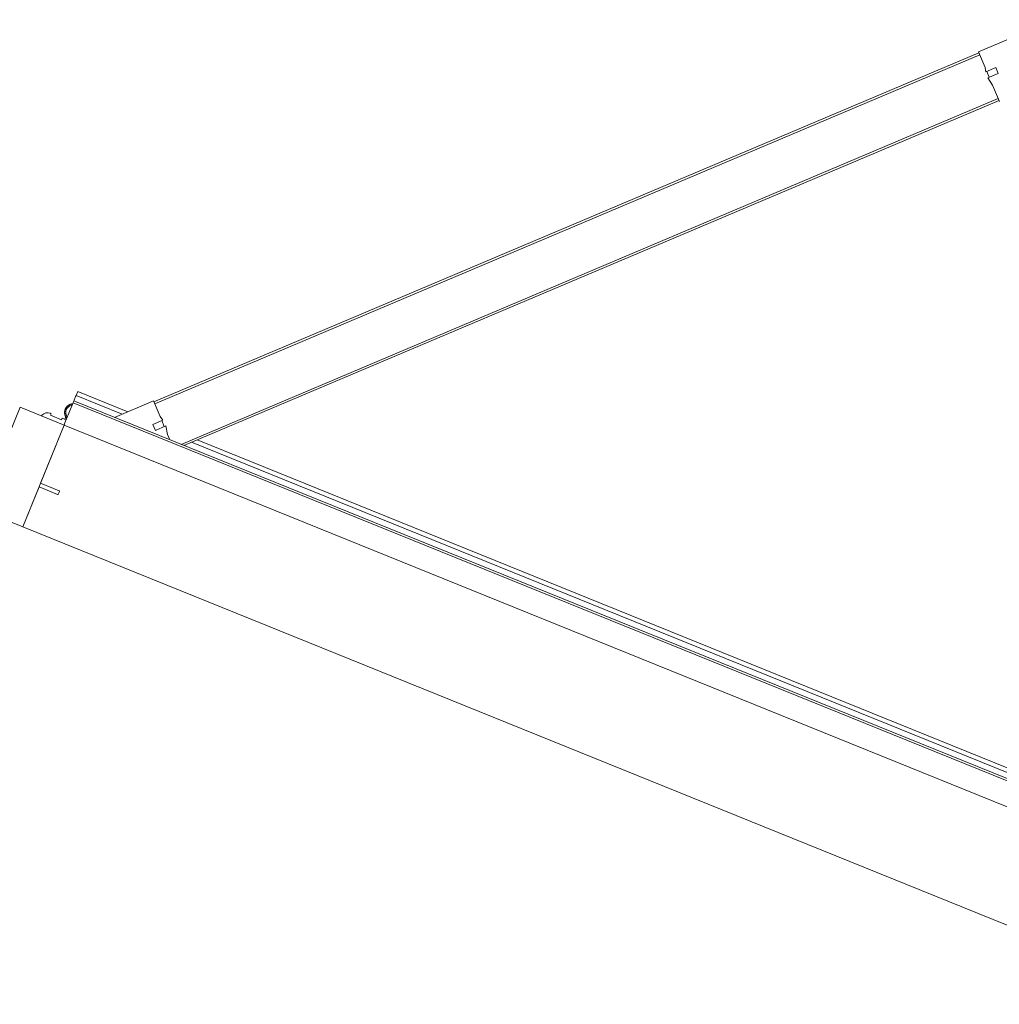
# Model space of a CAD drawing. Header units: inches. Extents: x 424 to 2043, y -237 to 445.
# Tile 53 of 256: x 640.215 to 641.121, y -118.515 to -117.603. Entities that reach past the tile are written whole.
import ezdxf

# ---------------------------------------------------------------- set-up
doc = ezdxf.new("R2010")
doc.units = ezdxf.units.IN
doc.header["$MEASUREMENT"] = 0
doc.layers.add('A-DOOR', color=31, linetype='Continuous', lineweight=9)

# ---------------------------------------------------------------- blocks, each defined once
blk = doc.blocks.new('5-panel_Bi-fold_external_door_10806 - Type 1-225860-همکف')
at = {"layer": 'A-DOOR'}
for p, q in [((-1.62266, 0.74343), (-1.6764, 0.68969)), ((-1.67569, 0.68899), (-2.26202, 0.10265)), ((-1.67427, 0.68757), (-2.26061, 0.10124)), ((-1.6764, 0.68969), (-1.66524, 0.67854)), ((-1.67569, 0.68899), (-1.67427, 0.68757)), ((-1.66524, 0.67854), (-1.66318, 0.67497)), ((-1.66318, 0.67497), (-1.65606, 0.6821)), ((-1.66243, 0.67573), (-1.65819, 0.67148)), ((-1.65182, 0.67785), (-1.65918, 0.6705)), ((-1.65606, 0.6821), (-1.65182, 0.67785)), ((-1.65918, 0.6705), (-1.65259, 0.66589)), ((-1.65259, 0.66589), (-1.64104, 0.65434)), ((-1.64316, 0.65646), (-2.22393, 0.0757)), ((-1.64316, 0.65646), (-1.64175, 0.65504)), ((-1.64175, 0.65504), (-2.2211, 0.07569)), ((-2.26273, 0.10336), (-2.29039, 0.0757)), ((-2.25157, 0.09221), (-2.26273, 0.10336)), ((-2.26061, 0.10124), (-2.26202, 0.10265)), ((-2.24801, 0.09015), (-2.25157, 0.09221)), ((-2.28099, 0.0851), (-2.331, 0.0851)), ((-2.331, 0.0811), (-2.331, 0.0851)), ((-2.25513, 0.08303), (-2.24801, 0.09015)), ((-2.25089, 0.07878), (-2.25513, 0.08303)), ((-2.24353, 0.08614), (-2.25089, 0.07878)), ((-2.24452, 0.08515), (-2.24877, 0.08939)), ((-2.23892, 0.07956), (-2.24353, 0.08614)), ((-0.93998, 0.0851), (-2.21169, 0.0851)), ((-2.331, 0.0811), (-2.28499, 0.0811)), ((-2.331, 0.0801), (-2.331, 0.0811)), ((-2.331, 0.07546), (-2.331, 0.0801)), ((2.581, 0.0759), (-2.331, 0.0759)), ((-2.331, 0.07546), (-2.331, 0.0759)), ((-2.331, 0.07429), (-2.331, 0.07546)), ((-2.331, 0.0737), (-2.331, 0.07429)), ((2.581, 0.0737), (-2.331, 0.0737)), ((-2.331, 0.06925), (-2.331, 0.0737)), ((-2.23506, 0.0757), (-2.23892, 0.07956)), ((-2.21569, 0.0811), (-0.93598, 0.0811)), ((-2.331, 0.05382), (-2.331, 0.06925)), ((-2.34605, 0.0569), (-2.3469, 0.0569)), ((-2.34605, 0.0569), (-2.3469, 0.0569)), ((-2.34605, 0.0553), (-2.34605, 0.0569)), ((-2.34605, 0.0553), (-2.34605, 0.0569)), ((-2.33495, 0.0553), (-2.34605, 0.0553)), ((-2.331, 0.0569), (-2.33495, 0.0569)), ((-2.33495, 0.0569), (-2.33495, 0.0553)), ((-2.3325, 0.0594), (-2.3325, 0.0569)), ((-2.3325, 0.0594), (-2.3325, 0.0569)), ((-2.3325, 0.0594), (-2.3325, 0.0569)), ((-2.3325, 0.0594), (-2.3325, 0.0569)), ((-2.331, 0.0516), (-2.375, 0.0516)), ((-2.375, 0.0516), (-2.375, -0.05)), ((-2.331, 0.0516), (-2.331, 0.05382)), ((-2.331, -0.05), (-2.331, 0.0516)), ((-2.331, 0.0516), (2.581, 0.0516)), ((-2.331, -0.0065), (-2.331, 0.0516)), ((-2.3125, -0.0065), (-2.331, -0.0065)), ((-2.312, -0.0097), (-2.312, -0.007)), ((-2.331, -0.05), (-2.331, -0.0102)), ((-2.331, -0.0102), (-2.3125, -0.0102)), ((-2.375, -0.05), (-2.331, -0.05)), ((-2.331, -0.05), (2.581, -0.05))]:
    blk.add_line(p, q, dxfattribs=at)
at = {"layer": 'A-DOOR', "flags": 128}
blk.add_lwpolyline([(-2.33119, 0.0727), (-2.33148, 0.07254), (-2.33175, 0.07238), (-2.33202, 0.0722), (-2.33228, 0.07202), (-2.33253, 0.07182), (-2.33278, 0.07161), (-2.33301, 0.0714), (-2.33324, 0.07117), (-2.33346, 0.07094), (-2.33367, 0.0707), (-2.33386, 0.07045), (-2.33405, 0.07019), (-2.33423, 0.06992), (-2.3344, 0.06965), (-2.33456, 0.06937), (-2.3347, 0.06909), (-2.33483, 0.06879), (-2.33496, 0.0685), (-2.33507, 0.0682), (-2.33516, 0.06789), (-2.33525, 0.06759), (-2.33532, 0.06727), (-2.33538, 0.06696), (-2.33543, 0.06664), (-2.33547, 0.06633), (-2.33549, 0.06601), (-2.3355, 0.06569), (-2.3355, 0.06537), (-2.33548, 0.06505), (-2.33545, 0.06473), (-2.33541, 0.06441), (-2.33536, 0.0641), (-2.33529, 0.06378), (-2.33521, 0.06347), (-2.33512, 0.06317), (-2.33502, 0.06286), (-2.3349, 0.06256), (-2.33477, 0.06227), (-2.33464, 0.06198), (-2.33449, 0.0617), (-2.33432, 0.06142), (-2.33415, 0.06115), (-2.33397, 0.06089), (-2.33377, 0.06064), (-2.33357, 0.06039), (-2.33336, 0.06015), (-2.33314, 0.05992), (-2.3329, 0.0597), (-2.33266, 0.05949), (-2.33241, 0.05929), (-2.33216, 0.0591), (-2.33189, 0.05892), (-2.33162, 0.05874), (-2.33135, 0.05859), (-2.33106, 0.05844)], dxfattribs=at)
blk.add_lwpolyline([(-2.33119, 0.0727), (-2.33148, 0.07254), (-2.33175, 0.07238), (-2.33202, 0.0722), (-2.33228, 0.07202), (-2.33253, 0.07182), (-2.33278, 0.07161), (-2.33301, 0.0714), (-2.33324, 0.07117), (-2.33346, 0.07094), (-2.33367, 0.0707), (-2.33386, 0.07045), (-2.33405, 0.07019), (-2.33423, 0.06992), (-2.3344, 0.06965), (-2.33456, 0.06937), (-2.3347, 0.06909), (-2.33483, 0.06879), (-2.33496, 0.0685), (-2.33507, 0.0682), (-2.33516, 0.06789), (-2.33525, 0.06759), (-2.33532, 0.06727), (-2.33538, 0.06696), (-2.33543, 0.06664), (-2.33547, 0.06633), (-2.33549, 0.06601), (-2.3355, 0.06569), (-2.3355, 0.06537), (-2.33548, 0.06505), (-2.33545, 0.06473), (-2.33541, 0.06441), (-2.33536, 0.0641), (-2.33529, 0.06378), (-2.33521, 0.06347), (-2.33512, 0.06317), (-2.33502, 0.06286), (-2.3349, 0.06256), (-2.33477, 0.06227), (-2.33464, 0.06198), (-2.33449, 0.0617), (-2.33432, 0.06142), (-2.33415, 0.06115), (-2.33397, 0.06089), (-2.33377, 0.06064), (-2.33357, 0.06039), (-2.33336, 0.06015), (-2.33314, 0.05992), (-2.3329, 0.0597), (-2.33266, 0.05949), (-2.33241, 0.05929), (-2.33216, 0.0591), (-2.33189, 0.05892), (-2.33162, 0.05874), (-2.33135, 0.05859), (-2.33106, 0.05844)], dxfattribs=at)
blk.add_lwpolyline([(-2.33119, 0.0727), (-2.33148, 0.07254), (-2.33175, 0.07238), (-2.33202, 0.0722), (-2.33228, 0.07202), (-2.33253, 0.07182), (-2.33278, 0.07161), (-2.33301, 0.0714), (-2.33324, 0.07117), (-2.33346, 0.07094), (-2.33367, 0.0707), (-2.33386, 0.07045), (-2.33405, 0.07019), (-2.33423, 0.06992), (-2.3344, 0.06965), (-2.33456, 0.06937), (-2.3347, 0.06909), (-2.33483, 0.06879), (-2.33496, 0.0685), (-2.33507, 0.0682), (-2.33516, 0.06789), (-2.33525, 0.06759), (-2.33532, 0.06727), (-2.33538, 0.06696), (-2.33543, 0.06664), (-2.33547, 0.06633), (-2.33549, 0.06601), (-2.3355, 0.06569), (-2.3355, 0.06537), (-2.33548, 0.06505), (-2.33545, 0.06473), (-2.33541, 0.06441), (-2.33536, 0.0641), (-2.33529, 0.06378), (-2.33521, 0.06347), (-2.33512, 0.06317), (-2.33502, 0.06286), (-2.3349, 0.06256), (-2.33477, 0.06227), (-2.33464, 0.06198), (-2.33449, 0.0617), (-2.33432, 0.06142), (-2.33415, 0.06115), (-2.33397, 0.06089), (-2.33377, 0.06064), (-2.33357, 0.06039), (-2.33336, 0.06015), (-2.33314, 0.05992), (-2.3329, 0.0597), (-2.33266, 0.05949), (-2.33241, 0.05929), (-2.33216, 0.0591), (-2.33189, 0.05892), (-2.33162, 0.05874), (-2.33135, 0.05859), (-2.33106, 0.05844)], dxfattribs=at)
blk.add_lwpolyline([(-2.33119, 0.0727), (-2.33148, 0.07254), (-2.33175, 0.07238), (-2.33202, 0.0722), (-2.33228, 0.07202), (-2.33253, 0.07182), (-2.33278, 0.07161), (-2.33301, 0.0714), (-2.33324, 0.07117), (-2.33346, 0.07094), (-2.33367, 0.0707), (-2.33386, 0.07045), (-2.33405, 0.07019), (-2.33423, 0.06992), (-2.3344, 0.06965), (-2.33456, 0.06937), (-2.3347, 0.06909), (-2.33483, 0.06879), (-2.33496, 0.0685), (-2.33507, 0.0682), (-2.33516, 0.06789), (-2.33525, 0.06759), (-2.33532, 0.06727), (-2.33538, 0.06696), (-2.33543, 0.06664), (-2.33547, 0.06633), (-2.33549, 0.06601), (-2.3355, 0.06569), (-2.3355, 0.06537), (-2.33548, 0.06505), (-2.33545, 0.06473), (-2.33541, 0.06441), (-2.33536, 0.0641), (-2.33529, 0.06378), (-2.33521, 0.06347), (-2.33512, 0.06317), (-2.33502, 0.06286), (-2.3349, 0.06256), (-2.33477, 0.06227), (-2.33464, 0.06198), (-2.33449, 0.0617), (-2.33432, 0.06142), (-2.33415, 0.06115), (-2.33397, 0.06089), (-2.33377, 0.06064), (-2.33357, 0.06039), (-2.33336, 0.06015), (-2.33314, 0.05992), (-2.3329, 0.0597), (-2.33266, 0.05949), (-2.33241, 0.05929), (-2.33216, 0.0591), (-2.33189, 0.05892), (-2.33162, 0.05874), (-2.33135, 0.05859), (-2.33106, 0.05844)], dxfattribs=at)
blk.add_lwpolyline([(-2.33119, 0.0727), (-2.33148, 0.07254), (-2.33175, 0.07238), (-2.33202, 0.0722), (-2.33228, 0.07202), (-2.33253, 0.07182), (-2.33278, 0.07161), (-2.33301, 0.0714), (-2.33324, 0.07117), (-2.33346, 0.07094), (-2.33367, 0.0707), (-2.33386, 0.07045), (-2.33405, 0.07019), (-2.33423, 0.06992), (-2.3344, 0.06965), (-2.33456, 0.06937), (-2.3347, 0.06909), (-2.33483, 0.06879), (-2.33496, 0.0685), (-2.33507, 0.0682), (-2.33516, 0.06789), (-2.33525, 0.06759), (-2.33532, 0.06727), (-2.33538, 0.06696), (-2.33543, 0.06664), (-2.33547, 0.06633), (-2.33549, 0.06601), (-2.3355, 0.06569), (-2.3355, 0.06537), (-2.33548, 0.06505), (-2.33545, 0.06473), (-2.33541, 0.06441), (-2.33536, 0.0641), (-2.33529, 0.06378), (-2.33521, 0.06347), (-2.33512, 0.06317), (-2.33502, 0.06286), (-2.3349, 0.06256), (-2.33477, 0.06227), (-2.33464, 0.06198), (-2.33449, 0.0617), (-2.33432, 0.06142), (-2.33415, 0.06115), (-2.33397, 0.06089), (-2.33377, 0.06064), (-2.33357, 0.06039), (-2.33336, 0.06015), (-2.33314, 0.05992), (-2.3329, 0.0597), (-2.33266, 0.05949), (-2.33241, 0.05929), (-2.33216, 0.0591), (-2.33189, 0.05892), (-2.33162, 0.05874), (-2.33135, 0.05859), (-2.33106, 0.05844)], dxfattribs=at)
blk.add_lwpolyline([(-2.33119, 0.0727), (-2.33148, 0.07254), (-2.33175, 0.07238), (-2.33202, 0.0722), (-2.33228, 0.07202), (-2.33253, 0.07182), (-2.33278, 0.07161), (-2.33301, 0.0714), (-2.33324, 0.07117), (-2.33346, 0.07094), (-2.33367, 0.0707), (-2.33386, 0.07045), (-2.33405, 0.07019), (-2.33423, 0.06992), (-2.3344, 0.06965), (-2.33456, 0.06937), (-2.3347, 0.06909), (-2.33483, 0.06879), (-2.33496, 0.0685), (-2.33507, 0.0682), (-2.33516, 0.06789), (-2.33525, 0.06759), (-2.33532, 0.06727), (-2.33538, 0.06696), (-2.33543, 0.06664), (-2.33547, 0.06633), (-2.33549, 0.06601), (-2.3355, 0.06569), (-2.3355, 0.06537), (-2.33548, 0.06505), (-2.33545, 0.06473), (-2.33541, 0.06441), (-2.33536, 0.0641), (-2.33529, 0.06378), (-2.33521, 0.06347), (-2.33512, 0.06317), (-2.33502, 0.06286), (-2.3349, 0.06256), (-2.33477, 0.06227), (-2.33464, 0.06198), (-2.33449, 0.0617), (-2.33432, 0.06142), (-2.33415, 0.06115), (-2.33397, 0.06089), (-2.33377, 0.06064), (-2.33357, 0.06039), (-2.33336, 0.06015), (-2.33314, 0.05992), (-2.3329, 0.0597), (-2.33266, 0.05949), (-2.33241, 0.05929), (-2.33216, 0.0591), (-2.33189, 0.05892), (-2.33162, 0.05874), (-2.33135, 0.05859), (-2.33106, 0.05844)], dxfattribs=at)
blk.add_lwpolyline([(-2.33119, 0.0727), (-2.33148, 0.07254), (-2.33175, 0.07238), (-2.33202, 0.0722), (-2.33228, 0.07202), (-2.33253, 0.07182), (-2.33278, 0.07161), (-2.33301, 0.0714), (-2.33324, 0.07117), (-2.33346, 0.07094), (-2.33367, 0.0707), (-2.33386, 0.07045), (-2.33405, 0.07019), (-2.33423, 0.06992), (-2.3344, 0.06965), (-2.33456, 0.06937), (-2.3347, 0.06909), (-2.33483, 0.06879), (-2.33496, 0.0685), (-2.33507, 0.0682), (-2.33516, 0.06789), (-2.33525, 0.06759), (-2.33532, 0.06727), (-2.33538, 0.06696), (-2.33543, 0.06664), (-2.33547, 0.06633), (-2.33549, 0.06601), (-2.3355, 0.06569), (-2.3355, 0.06537), (-2.33548, 0.06505), (-2.33545, 0.06473), (-2.33541, 0.06441), (-2.33536, 0.0641), (-2.33529, 0.06378), (-2.33521, 0.06347), (-2.33512, 0.06317), (-2.33502, 0.06286), (-2.3349, 0.06256), (-2.33477, 0.06227), (-2.33464, 0.06198), (-2.33449, 0.0617), (-2.33432, 0.06142), (-2.33415, 0.06115), (-2.33397, 0.06089), (-2.33377, 0.06064), (-2.33357, 0.06039), (-2.33336, 0.06015), (-2.33314, 0.05992), (-2.3329, 0.0597), (-2.33266, 0.05949), (-2.33241, 0.05929), (-2.33216, 0.0591), (-2.33189, 0.05892), (-2.33162, 0.05874), (-2.33135, 0.05859), (-2.33106, 0.05844)], dxfattribs=at)
blk.add_lwpolyline([(-2.33119, 0.0727), (-2.33148, 0.07254), (-2.33175, 0.07238), (-2.33202, 0.0722), (-2.33228, 0.07202), (-2.33253, 0.07182), (-2.33278, 0.07161), (-2.33301, 0.0714), (-2.33324, 0.07117), (-2.33346, 0.07094), (-2.33367, 0.0707), (-2.33386, 0.07045), (-2.33405, 0.07019), (-2.33423, 0.06992), (-2.3344, 0.06965), (-2.33456, 0.06937), (-2.3347, 0.06909), (-2.33483, 0.06879), (-2.33496, 0.0685), (-2.33507, 0.0682), (-2.33516, 0.06789), (-2.33525, 0.06759), (-2.33532, 0.06727), (-2.33538, 0.06696), (-2.33543, 0.06664), (-2.33547, 0.06633), (-2.33549, 0.06601), (-2.3355, 0.06569), (-2.3355, 0.06537), (-2.33548, 0.06505), (-2.33545, 0.06473), (-2.33541, 0.06441), (-2.33536, 0.0641), (-2.33529, 0.06378), (-2.33521, 0.06347), (-2.33512, 0.06317), (-2.33502, 0.06286), (-2.3349, 0.06256), (-2.33477, 0.06227), (-2.33464, 0.06198), (-2.33449, 0.0617), (-2.33432, 0.06142), (-2.33415, 0.06115), (-2.33397, 0.06089), (-2.33377, 0.06064), (-2.33357, 0.06039), (-2.33336, 0.06015), (-2.33314, 0.05992), (-2.3329, 0.0597), (-2.33266, 0.05949), (-2.33241, 0.05929), (-2.33216, 0.0591), (-2.33189, 0.05892), (-2.33162, 0.05874), (-2.33135, 0.05859), (-2.33106, 0.05844)], dxfattribs=at)
at = {"layer": 'A-DOOR'}
for centre, radius, start, end in [((-2.3275, 0.0656), 0.007, 124.64102, 235.35898), ((-2.3469, 0.0499), 0.007, 90, 159.74775), ((-2.3469, 0.0499), 0.007, 90, 159.74775), ((-2.3275, 0.06565), 0.008, 231.31781, 244.0452), ((-2.3275, 0.06565), 0.008, 231.31781, 244.0452), ((-2.3275, 0.06565), 0.008, 231.31781, 244.0452), ((-2.3275, 0.06565), 0.008, 231.31781, 244.0452), ((-2.353, 0.05215), 0.0005, 159.74775, 270), ((-2.353, 0.05215), 0.0005, 159.74775, 270), ((-2.3125, -0.007), 0.0005, 0, 90), ((-2.3125, -0.0097), 0.0005, 270, 0)]:
    blk.add_arc(centre, radius, start, end, dxfattribs=at)

msp = doc.modelspace()

# ---------------------------------------------------------------- block references
at = {"layer": 'A-DOOR', "rotation": 337.9545470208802}
msp.add_blockref('5-panel_Bi-fold_external_door_10806 - Type 1-225860-همکف', (642.39709, -118.90102), dxfattribs=at)

doc.saveas('drawing.dxf')
